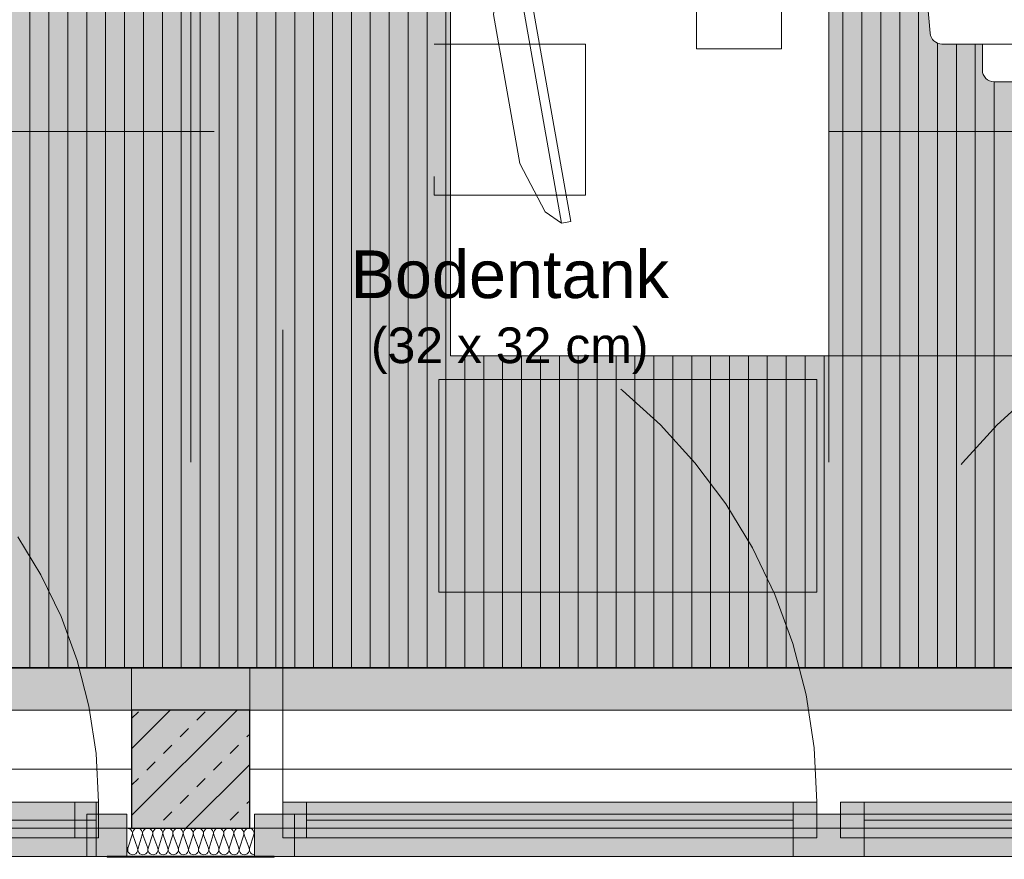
# Model space of a CAD drawing. Header units: metres. Extents: x -167 to 152, y -127 to 99.
# Tile 117 of 225: x -3.06 to -0.98, y -21.79 to -20.01. Entities that reach past the tile are written whole.
import ezdxf

# ---------------------------------------------------------------- set-up
doc = ezdxf.new("R2010")
doc.units = ezdxf.units.M
doc.header["$PDMODE"] = 1
doc.header["$PDSIZE"] = -2
for name, pattern in [('Achsen 01', [5.2915312, 3.175, -1.0580624, 0.3527044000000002, -0.7057644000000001]), ('gestrichelt - 01', [1.9999999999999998, 0.9999999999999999, -0.9999999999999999]), ('ISO-07 Punktiert', [0.8889999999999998, 0.127, -0.7619999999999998]), ('Raster 01', [1.9999999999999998, 0.9999999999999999, -0.9999999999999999]), ('VW-01 Strichlinie kurz', [1.9999999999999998, 0.9999999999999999, -0.9999999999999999])]:
    doc.linetypes.add(name, pattern=pattern)
doc.layers.get('0').update_dxf_attribs({"lineweight": 25})
for name, color, linetype, lineweight, true_color in [('013_Beton und Stahlbetonarbeiten-000 Brüstung', 7, 'Continuous', 9, 0xa6a6a6), ('013_Beton und Stahlbetonarbeiten-000 Sichtbeton-333 Außenstütze', 5, 'Continuous', 5, 0x0000ff), ('013_Beton und Stahlbetonarbeiten-000 Sichtbeton-334 Außenwandöf', 5, 'Continuous', 5, 0x0000ff), ('014_Fassadenarbeiten-330 mineralische Dämmung', 7, 'Continuous', 9, 0x666666), ('031_Metallbauarbeiten-350 Lamellendecke DS', 7, 'Continuous', 35, 0x666666), ('032_Metallarbeiten-Fenster', 7, 'Continuous', 13, 0x444444), ('ACTES-Einrichtung Aufsicht.', 7, 'Continuous', 9, 0xa6a6a6), ('AV1-Achsen', 1, 'Achsen 01', 18, 0xff0000), ('AV1-Bewegungsfläche', 7, 'gestrichelt - 01', 9, 0xd9d9d9), ('AV1-Einrichtung', 7, 'Continuous', 9, 0xa6a6a6), ('AV1-Raster', 7, 'Raster 01', 9, 0xa6a6a6)]:
    doc.layers.add(name, color=color, linetype=linetype, lineweight=lineweight, true_color=true_color)
for name, color, linetype, lineweight in [('013_Beton und Stahlbetonarbeiten-000 Unterzüge', 7, 'ISO-07 Punktiert', 13), ('013_Beton und Stahlbetonarbeiten-330 Außenstützen', 7, 'Continuous', 25), ('030_Sonnenschutzarbeiten-BLENDSCHUTZ', 7, 'Continuous', 5), ('039_Trockenbauarbeiten-alllg.', 7, 'Continuous', 9), ('053_Niederspannungsanlagen-Bodentanks', 7, 'gestrichelt - 01', 9), ('_1.35m (3D)', 7, 'Continuous', 9), ('_GRU (2D)', 7, 'Continuous', 9), ('_OG 1 (2D)', 7, 'Continuous', 9), ('_OG 1 - DS (2D)', 7, 'Continuous', 9), ('Bemaßung-Bemaßung', 7, 'Continuous', 9)]:
    doc.layers.add(name, color=color, linetype=linetype, lineweight=lineweight)
doc.layers.get('0').freeze()
doc.styles.add('Arial', font='arial.ttf')
doc.dimstyles.new('COE 50', dxfattribs={"dimtxt": 126.0904947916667, "dimasz": 0.0014138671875, "dimexe": 0.001, "dimexo": 0.009999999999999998, "dimgap": 0.001, "dimtad": 1, "dimdec": 3, "dimtxsty": 'Arial', "dimblk": 'VW_SLASH-4', "dimblk1": 'VW_SLASH-4', "dimblk2": 'VW_SLASH-4', "dimcen": 0, "dimadec": 3, "dimazin": 0, "dimtfac": 0.8, "dimtdec": 3, "dimtix": 1, "dimtmove": 0, "dimatfit": 0, "dimldrblk": 'VW_SLASH-3', "dimfxl": 0.002, "dimfxlon": 1, "dimfrac": 2, "dimtolj": 1, "dimarcsym": 0})

# ---------------------------------------------------------------- blocks, each defined once
blk = doc.blocks.new('Group-2')
at = {"layer": 'AV1-Raster'}
for p, q in [((-2.700000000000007, -22.95), (-2.700000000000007, 1.35)), ((-1.350000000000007, -22.95), (-1.350000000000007, 1.35)), ((1.349999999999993, -20.2499999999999), (-40.50000000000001, -20.2499999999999))]:
    blk.add_line(p, q, dxfattribs=at)
blk = doc.blocks.new('1.35m (3D)')
at = {"layer": 'AV1-Raster', "color": 7}
blk.add_blockref('Group-2', (0, 0), dxfattribs=at)
blk = doc.blocks.new('VW_SLASH-4')
at = {"color": 0, "linetype": 'ByBlock', "lineweight": -2, "transparency": 16777216}
blk.add_line((0, 0), (-1, 0), dxfattribs=at)
at = {"color": 0, "linetype": 'Continuous', "lineweight": 15, "transparency": 16777216, "flags": 128}
blk.add_lwpolyline([(0.5000919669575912, 0.5000919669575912), (-0.5000919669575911, -0.5000919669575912)], dxfattribs=at)
blk = doc.blocks.new('*D32')
at = {"layer": '030_Sonnenschutzarbeiten-BLENDSCHUTZ', "color": 0, "lineweight": -2}
for p, q in [((-3.975000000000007, -22.02500000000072), (-3.975000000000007, -22.17500000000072)), ((-2.825000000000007, -22.02500000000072), (-2.825000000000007, -22.17500000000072)), ((-2.895693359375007, -22.12500000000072), (-3.904306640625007, -22.12500000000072))]:
    blk.add_line(p, q, dxfattribs=at)
at = {"layer": 'Defpoints', "color": 0}
for p in [(-3.975000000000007, -21.38500000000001), (-2.825000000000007, -21.38500000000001), (-3.975000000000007, -22.12500000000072)]:
    blk.add_point(p, dxfattribs=at)
at = {"layer": '030_Sonnenschutzarbeiten-BLENDSCHUTZ', "color": 0, "lineweight": -2, "xscale": 0.070693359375, "yscale": 0.070693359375, "zscale": 0.070693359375, "rotation": 180}
blk.add_blockref('VW_SLASH-4', (-3.975000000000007, -22.12500000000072), dxfattribs=at)
at = {"layer": '030_Sonnenschutzarbeiten-BLENDSCHUTZ', "color": 0, "lineweight": -2, "xscale": 0.070693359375, "yscale": 0.070693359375, "zscale": 0.070693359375}
blk.add_blockref('VW_SLASH-4', (-2.825000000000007, -22.12500000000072), dxfattribs=at)
at = {"layer": '030_Sonnenschutzarbeiten-BLENDSCHUTZ', "color": 0, "lineweight": 13, "insert": (-3.400000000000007, -21.99922528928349), "char_height": 0.1260904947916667, "attachment_point": 5, "style": 'Arial'}
blk.add_mtext('\\A1;1,15', dxfattribs=at)
blk = doc.blocks.new('VW_SLASH-3')
at = {"color": 0, "linetype": 'ByBlock', "lineweight": -2, "transparency": 16777216}
blk.add_line((0, 0), (-1, 0), dxfattribs=at)
at = {"color": 0, "linetype": 'Continuous', "lineweight": 15, "transparency": 16777216, "flags": 128}
blk.add_lwpolyline([(0.5000534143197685, 0.5000534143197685), (-0.5000534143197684, -0.5000534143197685)], dxfattribs=at)
blk = doc.blocks.new('*D33')
at = {"layer": '030_Sonnenschutzarbeiten-BLENDSCHUTZ', "color": 0, "lineweight": -2}
for p, q in [((-2.575000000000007, -22.02500000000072), (-2.575000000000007, -22.17500000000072)), ((-0.125, -22.02500000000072), (-0.125, -22.17500000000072)), ((-0.195693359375, -22.12500000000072), (-2.504306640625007, -22.12500000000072))]:
    blk.add_line(p, q, dxfattribs=at)
at = {"layer": 'Defpoints', "color": 0}
for p in [(-2.575000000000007, -21.38500000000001), (-0.125, -21.38500000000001), (-2.575000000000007, -22.12500000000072)]:
    blk.add_point(p, dxfattribs=at)
at = {"layer": '030_Sonnenschutzarbeiten-BLENDSCHUTZ', "color": 0, "lineweight": -2, "xscale": 0.070693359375, "yscale": 0.070693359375, "zscale": 0.070693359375, "rotation": 180}
blk.add_blockref('VW_SLASH-4', (-2.575000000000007, -22.12500000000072), dxfattribs=at)
at = {"layer": '030_Sonnenschutzarbeiten-BLENDSCHUTZ', "color": 0, "lineweight": -2, "xscale": 0.070693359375, "yscale": 0.070693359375, "zscale": 0.070693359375}
blk.add_blockref('VW_SLASH-4', (-0.125, -22.12500000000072), dxfattribs=at)
at = {"layer": '030_Sonnenschutzarbeiten-BLENDSCHUTZ', "color": 0, "lineweight": 13, "insert": (-1.350000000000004, -21.99922528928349), "char_height": 0.1260904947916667, "attachment_point": 5, "style": 'Arial'}
blk.add_mtext('\\A1;2,45', dxfattribs=at)
blk = doc.blocks.new('*D52')
at = {"layer": '030_Sonnenschutzarbeiten-BLENDSCHUTZ', "color": 0, "lineweight": -2}
for p, q in [((-2.825000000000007, -22.02500000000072), (-2.825000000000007, -22.17500000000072)), ((-2.575000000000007, -22.02500000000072), (-2.575000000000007, -22.17500000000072)), ((-2.645693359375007, -22.12500000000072), (-2.754306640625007, -22.12500000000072))]:
    blk.add_line(p, q, dxfattribs=at)
at = {"layer": 'Defpoints', "color": 0}
for p in [(-2.825000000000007, -21.385), (-2.575000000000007, -21.385), (-2.825000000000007, -22.12500000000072)]:
    blk.add_point(p, dxfattribs=at)
at = {"layer": '030_Sonnenschutzarbeiten-BLENDSCHUTZ', "color": 0, "lineweight": -2, "xscale": 0.070693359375, "yscale": 0.070693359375, "zscale": 0.070693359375, "rotation": 180}
blk.add_blockref('VW_SLASH-4', (-2.825000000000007, -22.12500000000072), dxfattribs=at)
at = {"layer": '030_Sonnenschutzarbeiten-BLENDSCHUTZ', "color": 0, "lineweight": -2, "xscale": 0.070693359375, "yscale": 0.070693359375, "zscale": 0.070693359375}
blk.add_blockref('VW_SLASH-4', (-2.575000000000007, -22.12500000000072), dxfattribs=at)
at = {"layer": '030_Sonnenschutzarbeiten-BLENDSCHUTZ', "color": 0, "lineweight": 13, "insert": (-2.700000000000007, -22.02349727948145), "char_height": 0.1008723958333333, "attachment_point": 5, "style": 'Arial'}
blk.add_mtext('\\A1;25', dxfattribs=at)
blk = doc.blocks.new('Group-143')
at = {"color": 255, "transparency": 33554559}
blk.add_wipeout([(-0.7146469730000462, -19.824999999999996), (-0.7151993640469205, -19.796386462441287), (-0.7168565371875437, -19.76880536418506), (-0.7196184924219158, -19.742256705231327), (-0.7234852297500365, -19.716740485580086), (-0.7284567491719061, -19.69225670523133), (-0.7345330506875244, -19.66880536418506), (-0.7417141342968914, -19.646386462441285), (-0.7500000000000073, -19.625)], dxfattribs=at).dxf.layer = 'ACTES-Einrichtung Aufsicht.'
at = {"layer": 'ACTES-Einrichtung Aufsicht.'}
blk.add_open_spline([(-0.7146469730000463, -19.825), (-0.7146469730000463, -19.70848097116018), (-0.7500000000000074, -19.625)], degree=2, dxfattribs=at)
at = {"color": 255, "transparency": 33554559}
blk.add_wipeout([(-0.7146469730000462, -19.825000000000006), (-0.7151993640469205, -19.85361353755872), (-0.7168565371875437, -19.881194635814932), (-0.7196184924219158, -19.907743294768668), (-0.7234852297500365, -19.933259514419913), (-0.7284567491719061, -19.95774329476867), (-0.7345330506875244, -19.981194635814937), (-0.7417141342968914, -20.003613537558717), (-0.7500000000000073, -20.025000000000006)], dxfattribs=at).dxf.layer = 'ACTES-Einrichtung Aufsicht.'
at = {"layer": 'ACTES-Einrichtung Aufsicht.'}
blk.add_open_spline([(-0.7146469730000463, -19.825), (-0.7146469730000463, -19.94151902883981), (-0.7500000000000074, -20.025)], degree=2, dxfattribs=at)
at = {"color": 255, "transparency": 33554559}
blk.add_wipeout([(-0.7176179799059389, -20.065), (-1.1104688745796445, -20.065), (-1.1150783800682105, -20.06457137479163), (-1.1195298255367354, -20.063300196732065), (-1.1236705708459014, -20.061230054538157), (-1.1273586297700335, -20.05843193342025), (-1.130467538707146, -20.055001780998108), (-1.1328906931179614, -20.051057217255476), (-1.134545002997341, -20.04673350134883), (-1.1353737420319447, -20.042178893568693), (-1.150000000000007, -19.874999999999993), (-1.150000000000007, -19.775000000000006), (-1.1353737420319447, -19.6078211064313), (-1.13454500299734, -19.603266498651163), (-1.13289069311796, -19.598942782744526), (-1.130467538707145, -19.59499821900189), (-1.1273586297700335, -19.59156806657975), (-1.123670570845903, -19.588769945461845), (-1.1195298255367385, -19.58669980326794), (-1.1150783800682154, -19.585428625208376), (-1.1104688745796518, -19.584999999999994), (-0.7176179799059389, -19.584999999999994), (-0.7137962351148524, -19.585293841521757), (-0.7100643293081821, -19.586168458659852), (-0.7065099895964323, -19.587603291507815), (-0.7032167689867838, -19.58956461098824), (-0.7002620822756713, -19.592006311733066), (-0.6977153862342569, -19.59487099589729), (-0.6956365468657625, -19.598091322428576), (-0.6940744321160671, -19.601591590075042), (-0.6514564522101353, -19.720921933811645), (-0.6511176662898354, -19.721938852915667), (-0.6508227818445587, -19.72296935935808), (-0.6505723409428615, -19.724011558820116), (-0.650366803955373, -19.725063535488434), (-0.6502065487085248, -19.72612335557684), (-0.6500918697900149, -19.727189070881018), (-0.6500229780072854, -19.72825872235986), (-0.650000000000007, -19.729330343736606), (-0.650000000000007, -19.920669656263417), (-0.6500229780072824, -19.921741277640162), (-0.6500918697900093, -19.922810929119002), (-0.6502065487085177, -19.92387664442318), (-0.6503668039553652, -19.924936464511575), (-0.6505723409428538, -19.925988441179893), (-0.650822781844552, -19.92703064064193), (-0.6511176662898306, -19.928061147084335), (-0.6514564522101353, -19.929078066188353), (-0.6940744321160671, -20.048408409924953), (-0.6956365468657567, -20.051908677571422), (-0.6977153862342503, -20.05512900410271), (-0.7002620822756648, -20.057993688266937), (-0.7032167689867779, -20.06043538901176), (-0.7065099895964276, -20.062396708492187), (-0.710064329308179, -20.063831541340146), (-0.7137962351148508, -20.064706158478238)], dxfattribs=at).dxf.layer = 'ACTES-Einrichtung Aufsicht.'
at = {"layer": 'ACTES-Einrichtung Aufsicht.', "flags": 128}
blk.add_lwpolyline([(-0.7176179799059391, -20.065), (-1.110468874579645, -20.065, -0.3888787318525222), (-1.135373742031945, -20.04217889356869), (-1.150000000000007, -19.87499999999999), (-1.150000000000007, -19.77500000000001), (-1.135373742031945, -19.6078211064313, -0.3888787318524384), (-1.110468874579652, -19.58499999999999), (-0.7176179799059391, -19.58499999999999, -0.3169602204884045), (-0.6940744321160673, -19.60159159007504), (-0.6514564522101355, -19.72092193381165, -0.08596682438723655), (-0.6500000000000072, -19.72933034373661), (-0.6500000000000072, -19.92066965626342, -0.08596682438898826), (-0.6514564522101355, -19.92907806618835), (-0.6940744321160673, -20.04840840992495, -0.316960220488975), (-0.7176179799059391, -20.065)], format="xyb", close=True, dxfattribs=at)
at = {"color": 255, "transparency": 33554559}
for points in [[(-0.800000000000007, -19.58499999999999), (-1.0250000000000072, -19.58499999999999), (-1.0250000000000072, -19.52999999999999), (-1.0245196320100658, -19.525122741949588), (-1.023096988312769, -19.520432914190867), (-1.0207867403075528, -19.516110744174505), (-1.0176776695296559, -19.512322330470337), (-1.0138892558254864, -19.509213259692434), (-1.0095670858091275, -19.506903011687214), (-1.004877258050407, -19.50548036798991), (-1.0000000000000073, -19.50499999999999), (-0.8250000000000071, -19.50499999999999), (-0.8201227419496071, -19.50548036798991), (-0.8154329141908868, -19.506903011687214), (-0.8111107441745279, -19.509213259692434), (-0.8073223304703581, -19.512322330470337), (-0.8042132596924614, -19.516110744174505), (-0.8019030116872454, -19.520432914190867), (-0.8004803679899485, -19.525122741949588), (-0.800000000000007, -19.52999999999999)], [(-1.0250000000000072, -20.065000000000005), (-0.800000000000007, -20.065000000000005), (-0.800000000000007, -20.12000000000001), (-0.8001203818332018, -20.12245042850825), (-0.8004803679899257, -20.124877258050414), (-0.8010764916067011, -20.127257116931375), (-0.8019030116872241, -20.12956708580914), (-0.8029519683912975, -20.13178491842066), (-0.8042132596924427, -20.1338892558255), (-0.8056747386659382, -20.135859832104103), (-0.8091401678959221, -20.139325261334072), (-0.8111107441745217, -20.14078674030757), (-0.8132150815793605, -20.142048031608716), (-0.815432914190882, -20.14309698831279), (-0.8177428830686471, -20.143923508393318), (-0.8201227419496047, -20.14451963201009), (-0.8225495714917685, -20.144879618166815), (-0.8250000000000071, -20.14500000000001), (-1.0000000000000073, -20.14500000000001), (-1.004877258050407, -20.144519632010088), (-1.0095670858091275, -20.143096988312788), (-1.0138892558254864, -20.140786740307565), (-1.0176776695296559, -20.137677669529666), (-1.0207867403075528, -20.133889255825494), (-1.023096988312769, -20.129567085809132), (-1.0245196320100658, -20.12487725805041), (-1.0250000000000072, -20.12000000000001)]]:
    blk.add_wipeout(points, dxfattribs=at).dxf.layer = 'ACTES-Einrichtung Aufsicht.'
at = {"layer": 'ACTES-Einrichtung Aufsicht.', "flags": 128}
for points in [[(-0.8000000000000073, -19.58499999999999), (-1.025000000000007, -19.58499999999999), (-1.025000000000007, -19.52999999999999, -0.4142135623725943), (-1.000000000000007, -19.50499999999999), (-0.8250000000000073, -19.50499999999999, -0.4142135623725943), (-0.8000000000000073, -19.52999999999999)], [(-1.025000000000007, -20.065), (-0.8000000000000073, -20.065), (-0.8000000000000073, -20.12000000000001, -0.4142135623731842), (-0.8250000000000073, -20.14500000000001), (-1.000000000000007, -20.14500000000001, -0.4142135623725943), (-1.025000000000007, -20.12000000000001)]]:
    blk.add_lwpolyline(points, format="xyb", close=True, dxfattribs=at)
blk = doc.blocks.new("Bildschrim 27''")
at = {"color": 255, "transparency": 33554559}
blk.add_wipeout([(-0.08500000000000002, 0.18999999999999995), (-0.065, 0.18999999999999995), (-0.065, -0.41), (-0.08500000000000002, -0.41)], dxfattribs=at).dxf.layer = 'ACTES-Einrichtung Aufsicht.'
at = {"layer": 'ACTES-Einrichtung Aufsicht.', "flags": 128}
blk.add_lwpolyline([(-0.085, 0.19), (-0.065, 0.19), (-0.065, -0.41), (-0.085, -0.41)], close=True, dxfattribs=at)
at = {"color": 255, "transparency": 33554559}
blk.add_wipeout([(-9.159339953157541e-16, 0.050000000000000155), (-9.159339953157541e-16, -0.2699999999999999), (-0.03500000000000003, -0.38), (-0.065, -0.4099999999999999), (-0.065, 0.19000000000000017), (-0.03500000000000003, 0.16000000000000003)], dxfattribs=at).dxf.layer = 'ACTES-Einrichtung Aufsicht.'
at = {"layer": 'ACTES-Einrichtung Aufsicht.', "flags": 128}
blk.add_lwpolyline([(-9.094947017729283e-16, 0.05), (-9.094947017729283e-16, -0.2700000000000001), (-0.03499999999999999, -0.3800000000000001), (-0.065, -0.41), (-0.06500000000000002, 0.19), (-0.03499999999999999, 0.16)], close=True, dxfattribs=at)
blk = doc.blocks.new('Group-144')
at = {"layer": 'AV1-Bewegungsfläche', "flags": 128}
blk.add_lwpolyline([(-0.3500000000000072, -20.725), (-0.3500000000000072, -18.925), (-1.350000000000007, -18.925), (-1.350000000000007, -20.725)], close=True, dxfattribs=at)
at = {"layer": 'ACTES-Einrichtung Aufsicht.'}
blk.add_blockref('Group-143', (0, 0), dxfattribs=at)
at = {"color": 255, "transparency": 33554559}
blk.add_wipeout([(-1.350000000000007, -20.725), (-2.1500000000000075, -20.725), (-2.1500000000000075, -18.925), (-1.350000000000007, -18.925)], dxfattribs=at).dxf.layer = 'AV1-Einrichtung'
at = {"layer": 'AV1-Einrichtung', "flags": 128}
blk.add_lwpolyline([(-1.350000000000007, -20.725), (-2.150000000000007, -20.725), (-2.150000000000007, -18.925), (-1.350000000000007, -18.925)], close=True, dxfattribs=at)
at = {"layer": 'AV1-Einrichtung', "color": 7, "xscale": -1}
for p, rotation in [((-2.012512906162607, -19.38146872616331), 350.0000000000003), ((-2.050715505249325, -20.05187356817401), 9.999999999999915)]:
    blk.add_blockref("Bildschrim 27''", p, dxfattribs=dict(at, rotation=rotation))
at = {"color": 255, "transparency": 33554559}
blk.add_wipeout([(-1.450000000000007, -20.075), (-1.630000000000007, -20.075), (-1.630000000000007, -19.575), (-1.450000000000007, -19.575)], dxfattribs=at).dxf.layer = 'ACTES-Einrichtung Aufsicht.'
at = {"layer": 'ACTES-Einrichtung Aufsicht.', "flags": 128}
blk.add_lwpolyline([(-1.450000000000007, -20.075), (-1.630000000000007, -20.075), (-1.630000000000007, -19.575), (-1.450000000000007, -19.575)], close=True, dxfattribs=at)
blk = doc.blocks.new('*D639')
at = {"layer": 'Bemaßung-Bemaßung', "color": 0, "lineweight": -2}
for p, q in [((-5.275000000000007, -23.67499999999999), (-5.275000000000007, -23.82499999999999)), ((-2.825000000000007, -23.67499999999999), (-2.825000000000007, -23.82499999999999)), ((-2.895693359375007, -23.77499999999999), (-5.204306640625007, -23.77499999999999))]:
    blk.add_line(p, q, dxfattribs=at)
at = {"layer": 'Defpoints', "color": 0}
for p in [(-5.275000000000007, -21.47499999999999), (-2.825000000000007, -21.47499999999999), (-5.275000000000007, -23.77499999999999)]:
    blk.add_point(p, dxfattribs=at)
at = {"layer": 'Bemaßung-Bemaßung', "color": 0, "lineweight": -2, "xscale": 0.070693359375, "yscale": 0.070693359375, "zscale": 0.070693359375, "rotation": 180}
blk.add_blockref('VW_SLASH-4', (-5.275000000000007, -23.77499999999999), dxfattribs=at)
at = {"layer": 'Bemaßung-Bemaßung', "color": 0, "lineweight": -2, "xscale": 0.070693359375, "yscale": 0.070693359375, "zscale": 0.070693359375}
blk.add_blockref('VW_SLASH-4', (-2.825000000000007, -23.77499999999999), dxfattribs=at)
at = {"layer": 'Bemaßung-Bemaßung', "color": 0, "insert": (-4.050000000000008, -23.64922528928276), "char_height": 0.1260904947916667, "attachment_point": 5, "style": 'Arial'}
blk.add_mtext('\\A1;2,45', dxfattribs=at)
blk = doc.blocks.new('*D640')
at = {"layer": 'Bemaßung-Bemaßung', "color": 0, "lineweight": -2}
for p, q in [((-2.825000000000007, -23.67499999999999), (-2.825000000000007, -23.82499999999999)), ((-2.575000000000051, -23.67499999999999), (-2.575000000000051, -23.82499999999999)), ((-2.895693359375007, -23.77499999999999), (-2.966386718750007, -23.77499999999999)), ((-2.575000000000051, -23.77499999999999), (-2.825000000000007, -23.77499999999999)), ((-2.504306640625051, -23.77499999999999), (-2.433613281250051, -23.77499999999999))]:
    blk.add_line(p, q, dxfattribs=at)
at = {"layer": 'Defpoints', "color": 0}
for p in [(-2.825000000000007, -21.47499999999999), (-2.575000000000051, -21.47499999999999), (-2.825000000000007, -23.77499999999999)]:
    blk.add_point(p, dxfattribs=at)
at = {"layer": 'Bemaßung-Bemaßung', "color": 0, "lineweight": -2, "xscale": 0.070693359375, "yscale": 0.070693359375, "zscale": 0.070693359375}
blk.add_blockref('VW_SLASH-4', (-2.825000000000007, -23.77499999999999), dxfattribs=at)
at = {"layer": 'Bemaßung-Bemaßung', "color": 0, "lineweight": -2, "xscale": 0.070693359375, "yscale": 0.070693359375, "zscale": 0.070693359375, "rotation": 180}
blk.add_blockref('VW_SLASH-4', (-2.575000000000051, -23.77499999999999), dxfattribs=at)
at = {"layer": 'Bemaßung-Bemaßung', "color": 0, "insert": (-2.700000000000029, -23.6606215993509), "char_height": 0.1260904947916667, "attachment_point": 5, "style": 'Arial'}
blk.add_mtext('\\A1;25', dxfattribs=at)
blk = doc.blocks.new('*D641')
at = {"layer": 'Bemaßung-Bemaßung', "color": 0, "lineweight": -2}
for p, q in [((-2.575000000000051, -23.67499999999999), (-2.575000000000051, -23.82499999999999)), ((-0.1250000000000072, -23.67499999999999), (-0.1250000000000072, -23.82499999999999)), ((-0.1956933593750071, -23.77499999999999), (-2.504306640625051, -23.77499999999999))]:
    blk.add_line(p, q, dxfattribs=at)
at = {"layer": 'Defpoints', "color": 0}
for p in [(-2.575000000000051, -21.47499999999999), (-0.1250000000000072, -21.72499999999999), (-2.575000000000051, -23.77499999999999)]:
    blk.add_point(p, dxfattribs=at)
at = {"layer": 'Bemaßung-Bemaßung', "color": 0, "lineweight": -2, "xscale": 0.070693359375, "yscale": 0.070693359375, "zscale": 0.070693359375, "rotation": 180}
blk.add_blockref('VW_SLASH-4', (-2.575000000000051, -23.77499999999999), dxfattribs=at)
at = {"layer": 'Bemaßung-Bemaßung', "color": 0, "lineweight": -2, "xscale": 0.070693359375, "yscale": 0.070693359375, "zscale": 0.070693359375}
blk.add_blockref('VW_SLASH-4', (-0.1250000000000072, -23.77499999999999), dxfattribs=at)
at = {"layer": 'Bemaßung-Bemaßung', "color": 0, "insert": (-1.350000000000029, -23.64922528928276), "char_height": 0.1260904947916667, "attachment_point": 5, "style": 'Arial'}
blk.add_mtext('\\A1;2,45', dxfattribs=at)
blk = doc.blocks.new('Bodentank Elektro 01')
at = {"layer": '053_Niederspannungsanlagen-Bodentanks', "flags": 128}
blk.add_lwpolyline([(-0.16, 0.16), (0.16, 0.16), (0.16, -0.16), (-0.16, -0.16)], close=True, dxfattribs=at)
at = {"layer": '053_Niederspannungsanlagen-Bodentanks', "insert": (0, -0.2768331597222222), "char_height": 0.1008723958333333, "attachment_point": 2, "line_spacing_factor": 0.969122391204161, "style": 'Arial'}
blk.add_mtext('Bodentank\\P{\\H0.75x;(32 x 32 cm)}', dxfattribs=at)
blk = doc.blocks.new('COE - Fenster 01')
at = {"layer": '032_Metallarbeiten-Fenster', "linetype": 'Continuous', "lineweight": 0}
for points in [[(-0.03, 2.43), (0.06, 2.43), (0.06, 0.1699999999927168), (-0.03, 0.1699999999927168)], [(0.02, 2.405), (0.02, 1.375000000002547), (-0.055, 1.375000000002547), (-0.055, 2.405)], [(0.02, 1.375000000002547), (0.02, 1.325000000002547), (-0.055, 1.325000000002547), (-0.055, 1.375000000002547)], [(0.06, 1.375000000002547), (0.06, 1.225000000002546), (-0.03, 1.225000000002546), (-0.03, 1.375000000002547)], [(0.02000000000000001, 1.225000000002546), (0.02000000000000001, 1.275000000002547), (-0.05499999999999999, 1.275000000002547), (-0.05499999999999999, 1.225000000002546)], [(0.02000000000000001, 0.1949999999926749), (0.02000000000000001, 1.225000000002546), (-0.05499999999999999, 1.225000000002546), (-0.05499999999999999, 0.1949999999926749)], [(0.02000000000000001, 0.1449999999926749), (0.02000000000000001, 0.1949999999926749), (-0.05499999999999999, 0.1949999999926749), (-0.05499999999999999, 0.1449999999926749)], [(0.06, 0.1699999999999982), (-0.02999999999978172, 0.1699999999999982), (-0.03000000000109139, 0.08499999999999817), (0.06, 0.08499999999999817)]]:
    blk.add_hatch(color=7, dxfattribs=at).paths.add_polyline_path(points)
at = {"layer": '032_Metallarbeiten-Fenster', "color": 7, "lineweight": 18}
for p, q in [((-0.0175, 2.405), (-0.0175, 1.375000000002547)), ((-0.01749999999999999, 0.1949999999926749), (-0.01749999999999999, 1.225000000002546))]:
    blk.add_line(p, q, dxfattribs=at)
at = {"layer": '032_Metallarbeiten-Fenster', "color": 7, "linetype": 'gestrichelt - 01', "lineweight": 18, "transparency": 33554687}
blk.add_line((-0.05499999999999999, 0.1449999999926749), (-1.185000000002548, 0.1449999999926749), dxfattribs=at)
at = {"layer": '032_Metallarbeiten-Fenster', "color": 7, "lineweight": 18, "flags": 128}
for points in [[(-0.03, 2.43), (0.06, 2.43), (0.06, 0.1699999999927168), (-0.03, 0.1699999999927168)], [(0.02, 2.405), (0.02, 1.375000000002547), (-0.055, 1.375000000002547), (-0.055, 2.405)], [(0.02, 1.375000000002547), (0.02, 1.325000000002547), (-0.055, 1.325000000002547), (-0.055, 1.375000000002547)], [(0.06, 1.375000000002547), (0.06, 1.225000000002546), (-0.03, 1.225000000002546), (-0.03, 1.375000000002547)], [(0.02000000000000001, 1.225000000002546), (0.02000000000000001, 1.275000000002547), (-0.05499999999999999, 1.275000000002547), (-0.05499999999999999, 1.225000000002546)], [(0.02000000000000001, 0.1949999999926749), (0.02000000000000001, 1.225000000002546), (-0.05499999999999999, 1.225000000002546), (-0.05499999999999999, 0.1949999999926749)], [(0.02000000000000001, 0.1449999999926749), (0.02000000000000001, 0.1949999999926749), (-0.05499999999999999, 0.1949999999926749), (-0.05499999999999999, 0.1449999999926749)], [(0.06, 0.1699999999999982), (-0.02999999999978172, 0.1699999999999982), (-0.03000000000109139, 0.08499999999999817), (0.06, 0.08499999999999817)]]:
    blk.add_lwpolyline(points, close=True, dxfattribs=at)
at = {"layer": '032_Metallarbeiten-Fenster', "color": 7, "linetype": 'gestrichelt - 01', "lineweight": 18, "transparency": 33554687}
for centre, start, end in [((-0.05499999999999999, 2.455000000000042), 180.00036, 270), ((-0.05499999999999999, 0.1449999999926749), 90, 179.99964)]:
    blk.add_arc(centre, 1.130000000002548, start, end, dxfattribs=at)
blk = doc.blocks.new('Group-386')
at = {"layer": '032_Metallarbeiten-Fenster', "linetype": 'Continuous', "lineweight": 0}
for points in [[(-2.900000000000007, -21.67000000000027), (-2.900000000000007, -21.78499999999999), (-5.200000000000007, -21.78499999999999), (-5.200000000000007, -21.67000000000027)], [(-2.945000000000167, -21.67000000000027), (-3.855000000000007, -21.67000000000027), (-3.855000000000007, -21.74500000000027), (-2.945000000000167, -21.74500000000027)], [(-2.895000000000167, -21.74500000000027), (-2.945000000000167, -21.74500000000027), (-2.945000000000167, -21.67000000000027), (-2.895000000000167, -21.67000000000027)], [(-2.835000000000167, -21.78499999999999), (-2.920000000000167, -21.78499999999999), (-2.920000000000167, -21.69499999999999), (-2.835000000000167, -21.69499999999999)]]:
    blk.add_hatch(color=7, dxfattribs=at).paths.add_polyline_path(points)
at = {"layer": '032_Metallarbeiten-Fenster', "color": 7, "lineweight": 18}
for p, q in [((-2.900000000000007, -21.70750000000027), (-3.974999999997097, -21.70750000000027)), ((-3.855000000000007, -21.70750000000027), (-2.945000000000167, -21.70750000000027))]:
    blk.add_line(p, q, dxfattribs=at)
at = {"layer": '032_Metallarbeiten-Fenster', "color": 7, "linetype": 'gestrichelt - 01', "lineweight": 18, "transparency": 33554687, "flags": 128}
blk.add_lwpolyline([(-3.905000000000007, -21.670000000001), (-3.905000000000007, -20.660000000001, -0.4142135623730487), (-2.895000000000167, -21.670000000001)], format="xyb", dxfattribs=at)
at = {"layer": '032_Metallarbeiten-Fenster', "color": 7, "lineweight": 18, "flags": 128}
for points in [[(-2.900000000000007, -21.67000000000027), (-2.900000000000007, -21.78499999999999), (-5.200000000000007, -21.78499999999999), (-5.200000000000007, -21.67000000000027)], [(-2.945000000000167, -21.67000000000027), (-3.855000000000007, -21.67000000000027), (-3.855000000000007, -21.74500000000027), (-2.945000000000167, -21.74500000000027)], [(-2.895000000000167, -21.74500000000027), (-2.945000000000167, -21.74500000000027), (-2.945000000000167, -21.67000000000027), (-2.895000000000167, -21.67000000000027)], [(-2.835000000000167, -21.78499999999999), (-2.920000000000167, -21.78499999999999), (-2.920000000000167, -21.69499999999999), (-2.835000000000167, -21.69499999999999)]]:
    blk.add_lwpolyline(points, close=True, dxfattribs=at)
blk = doc.blocks.new('Group-491')
at = {"layer": '014_Fassadenarbeiten-330 mineralische Dämmung', "transparency": 33554687, "flags": 128}
for points in [[(15.32387404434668, -23.2839984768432, 0.5130884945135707), (15.33422303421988, -23.26999951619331), (15.32522429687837, -23.24199951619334, -1.372995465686), (15.34562379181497, -23.24199951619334), (15.33527303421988, -23.26999951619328, 1.372583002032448), (15.35567252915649, -23.26999951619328), (15.34667379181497, -23.24199951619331, -1.372995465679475), (15.36707328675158, -23.24199951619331), (15.35672252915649, -23.26999951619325, 1.372583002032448), (15.37712202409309, -23.26999951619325)], [(15.33527303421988, -23.26999951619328, 1.372583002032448), (15.35567252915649, -23.26999951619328), (15.34667379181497, -23.24199951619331, -1.372995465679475), (15.36707328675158, -23.24199951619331), (15.35672252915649, -23.26999951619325, 1.372583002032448), (15.37712202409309, -23.26999951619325), (15.36812328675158, -23.24199951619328, -1.372995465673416), (15.38852278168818, -23.24199951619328), (15.37817202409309, -23.26999951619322, 1.372583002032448), (15.3985715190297, -23.26999951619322), (15.38957278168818, -23.24199951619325, -1.372995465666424), (15.40997227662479, -23.24199951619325), (15.3996215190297, -23.26999951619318, 1.372583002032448), (15.42002101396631, -23.26999951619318), (15.41102227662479, -23.24199951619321, -1.372995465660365), (15.4314217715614, -23.24199951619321), (15.4210710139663, -23.26999951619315, 1.372583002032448), (15.44147050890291, -23.26999951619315), (15.4324717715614, -23.24199951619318, -1.372995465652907), (15.452871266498, -23.24199951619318), (15.44252050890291, -23.26999951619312, 1.372583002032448), (15.46292000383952, -23.26999951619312), (15.453921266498, -23.24199951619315, -1.372995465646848), (15.47432076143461, -23.24199951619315), (15.46397000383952, -23.26999951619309, 1.372583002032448), (15.48436949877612, -23.26999951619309), (15.47537076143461, -23.24199951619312, -1.372995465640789), (15.49577025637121, -23.24199951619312), (15.48541949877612, -23.26999951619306, 1.372583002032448), (15.50581899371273, -23.26999951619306), (15.49682025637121, -23.24199951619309, -1.372995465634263), (15.51721975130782, -23.24199951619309), (15.50686899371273, -23.26999951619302, 1.372583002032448), (15.52726848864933, -23.26999951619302), (15.51826975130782, -23.24199951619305, -1.372995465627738), (15.53866924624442, -23.24199951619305), (15.52831848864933, -23.26999951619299, 1.372583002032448), (15.54871798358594, -23.26999951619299), (15.53971924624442, -23.24199951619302, -1.372995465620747), (15.56011874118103, -23.24199951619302), (15.54976798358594, -23.26999951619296, 1.372583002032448), (15.57016747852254, -23.26999951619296), (15.56116874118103, -23.24199951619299, -1.372995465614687), (15.58156823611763, -23.24199951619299)], [(15.52831848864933, -23.269999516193, 0.3244352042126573), (15.53222740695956, -23.28195854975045, 0.3244352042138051), (15.54480906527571, -23.28195854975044, 0.3244352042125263), (15.54871798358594, -23.26999951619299), (15.53971924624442, -23.24199951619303, -0.3244878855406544), (15.54362675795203, -23.23003706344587, -0.3244878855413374), (15.55621122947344, -23.23003706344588, -0.324487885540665), (15.56011874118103, -23.24199951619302), (15.54976798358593, -23.26999951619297, 0.3244352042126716), (15.55367690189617, -23.28195854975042, 0.3244352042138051), (15.56625856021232, -23.28195854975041, 0.3244352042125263), (15.57016747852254, -23.26999951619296), (15.56116874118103, -23.24199951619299, -0.324487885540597), (15.56507625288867, -23.23003706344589, -0.3244878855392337), (15.57766072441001, -23.2300370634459, -0.324487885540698), (15.58156823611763, -23.24199951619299), (15.57121747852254, -23.26999951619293, 0.3244352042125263), (15.57512639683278, -23.28195854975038, 0.3244352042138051), (15.58770805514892, -23.28195854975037, 0.3244352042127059), (15.59161697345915, -23.26999951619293), (15.58261823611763, -23.24199951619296, -0.5402532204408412), (15.59387404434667, -23.22804747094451)], [(15.59387404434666, -23.27911102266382, -0.2253211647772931), (15.59266697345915, -23.2699995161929), (15.59387404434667, -23.2667342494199)]]:
    blk.add_lwpolyline(points, format="xyb", dxfattribs=at)
blk = doc.blocks.new('Group-495')
at = {"layer": '014_Fassadenarbeiten-330 mineralische Dämmung', "transparency": 33554687}
blk.add_blockref('Group-491', (0, 0), dxfattribs=at)
blk = doc.blocks.new('Parametric Object-68')
at = {"layer": '014_Fassadenarbeiten-330 mineralische Dämmung', "color": 7, "transparency": 33554687}
blk.add_blockref('Group-495', (0, 0), dxfattribs=at)
at = {"layer": '014_Fassadenarbeiten-330 mineralische Dämmung', "color": 0, "flags": 1}
for tag in ['instanceID', 'prm0_value', 'prm1_value', 'prm2_value', 'prm3_value', 'prm4_value', 'prm5_value', 'prm6_value', 'prm0_name', 'prm0_type', 'prm2_name', 'prm2_type', 'prm3_name', 'prm3_type', 'prm6_name', 'prm6_type', 'prm1_name', 'prm1_type', 'prm4_name', 'prm4_type', 'prm5_name', 'prm5_type', 'IFC_UUID']:
    blk.add_attdef(tag, (-2.835124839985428, -21.78352116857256), '', height=0.00018, dxfattribs=at)
blk = doc.blocks.new('Group-754')
at = {"layer": 'AV1-Achsen'}
blk.add_line((-43.35000000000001, -21.6), (4.199999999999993, -21.6), dxfattribs=at)
blk = doc.blocks.new('GRU (2D)')
at = {"layer": 'AV1-Achsen', "color": 7}
blk.add_blockref('Group-754', (0, 0), dxfattribs=at)
blk = doc.blocks.new('OG 1 - DS (2D)')
at = {"layer": '030_Sonnenschutzarbeiten-BLENDSCHUTZ', "linetype": 'Continuous', "lineweight": 0, "transparency": 33554610}
for color, points in [(161, [(-2.825000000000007, -21.475), (-2.825000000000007, -21.38500000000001), (-3.975000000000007, -21.38500000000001), (-3.975000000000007, -21.475)]), (30, [(-2.825000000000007, -21.385), (-2.575000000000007, -21.385), (-2.575000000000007, -21.47499999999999), (-2.825000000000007, -21.47499999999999)]), (161, [(-0.125, -21.38500000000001), (-2.575000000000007, -21.38500000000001), (-2.575000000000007, -21.475), (-0.125, -21.475)])]:
    blk.add_hatch(color=color, dxfattribs=at).paths.add_polyline_path(points)
at = {"layer": '031_Metallbauarbeiten-350 Lamellendecke DS', "linetype": 'Continuous', "lineweight": 0, "transparency": 33554508}
blk.add_hatch(color=254, dxfattribs=at).paths.add_polyline_path([(-3.975000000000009, -16.22500000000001), (-0.1250000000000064, -16.22500000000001), (-0.1250000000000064, -21.385), (-3.975000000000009, -21.385)])
at = {"layer": '031_Metallbauarbeiten-350 Lamellendecke DS', "linetype": 'Continuous', "lineweight": 9, "transparency": 33554508}
h = blk.add_hatch(dxfattribs=at)
h.set_pattern_fill('Lamellendecke', color=252, style=0, pattern_type=2)
h.set_pattern_definition([(90, (0, 0), (0.04000000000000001, 0), [])])
h.paths.add_polyline_path([(-3.975000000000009, -16.22500000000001), (-0.1250000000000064, -16.22500000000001), (-0.1250000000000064, -21.385), (-3.975000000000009, -21.385)])
at = {"layer": '030_Sonnenschutzarbeiten-BLENDSCHUTZ', "color": 251, "lineweight": 13, "flags": 128}
for points in [[(-2.825000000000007, -21.475), (-2.825000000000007, -21.38500000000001), (-3.975000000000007, -21.38500000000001), (-3.975000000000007, -21.475)], [(-2.825000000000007, -21.385), (-2.575000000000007, -21.385), (-2.575000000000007, -21.47499999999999), (-2.825000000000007, -21.47499999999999)], [(-0.125, -21.38500000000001), (-2.575000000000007, -21.38500000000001), (-2.575000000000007, -21.475), (-0.125, -21.475)]]:
    blk.add_lwpolyline(points, close=True, dxfattribs=at)
at = {"layer": '031_Metallbauarbeiten-350 Lamellendecke DS', "flags": 128}
blk.add_lwpolyline([(-3.975000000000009, -16.22500000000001), (-0.1250000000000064, -16.22500000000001), (-0.1250000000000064, -21.385), (-3.975000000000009, -21.385)], close=True, dxfattribs=at)
at = {"layer": '030_Sonnenschutzarbeiten-BLENDSCHUTZ', "color": 7, "lineweight": 13}
for p1, p2, text, picture, middle in [((-2.825000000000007, -21.38500000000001), (-3.975000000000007, -21.38500000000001), '1,15', '*D32', (-3.400000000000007, -21.99922528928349)), ((-0.125, -21.38500000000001), (-2.575000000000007, -21.38500000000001), '2,45', '*D33', (-1.350000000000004, -21.99922528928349))]:
    dim = blk.add_aligned_dim(p1=p1, p2=p2, distance=0.7400000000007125, text=text, dimstyle='COE 50', override={"dimtxt": 0.1260904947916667, "dimasz": 0.070693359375, "dimexe": 0.05, "dimgap": 0.05, "dimpost": '<>', "dimtxsty": 'Arial', "dimtmove": 2, "dimfxl": 0.1}, dxfattribs=at)
    dim.commit()
    dim.dimension.update_dxf_attribs({"geometry": picture, "text_midpoint": middle})
at = {"layer": '030_Sonnenschutzarbeiten-BLENDSCHUTZ', "color": 251, "lineweight": 13}
dim = blk.add_linear_dim(base=(-2.825000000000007, -22.12500000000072), p1=(-2.575000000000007, -21.385), p2=(-2.825000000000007, -21.385), text='25', dimstyle='COE 50', override={"dimtxt": 0.1008723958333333, "dimasz": 0.070693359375, "dimexe": 0.05, "dimgap": 0.05, "dimpost": '<>', "dimtxsty": 'Arial', "dimtmove": 2, "dimfxl": 0.1}, dxfattribs=at)
dim.commit()
dim.dimension.update_dxf_attribs({"geometry": '*D52', "text_midpoint": (-2.700000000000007, -22.02349727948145)})
blk = doc.blocks.new('OG 1 (2D)')
at = {"layer": '032_Metallarbeiten-Fenster', "linetype": 'Continuous', "lineweight": 0, "transparency": 33554687}
blk.add_hatch(color=181, dxfattribs=at).paths.add_polyline_path([(-2.876880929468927, -21.78431986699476), (-2.523119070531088, -21.78431986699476), (-2.523119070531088, -21.78631986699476), (-2.876880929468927, -21.78631986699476)])
at = {"layer": '032_Metallarbeiten-Fenster', "color": 7, "linetype": 'Continuous', "lineweight": 9, "transparency": 33554687, "flags": 128}
blk.add_lwpolyline([(-2.876880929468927, -21.78431986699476), (-2.523119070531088, -21.78431986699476), (-2.523119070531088, -21.78631986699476), (-2.876880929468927, -21.78631986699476)], close=True, dxfattribs=at)
at = {"layer": 'AV1-Einrichtung', "flags": 128}
blk.add_lwpolyline([(-2.175000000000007, -20.775), (-1.375000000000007, -20.775), (-1.375000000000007, -21.225), (-2.175000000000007, -21.225)], close=True, dxfattribs=at)
at = {"layer": 'AV1-Einrichtung', "color": 7}
blk.add_blockref('Group-144', (0, 0), dxfattribs=at)
at = {"color": 255}
for points in [[(-5.275000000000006, -21.72499999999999), (-5.275000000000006, -21.47499999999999), (-2.8250000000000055, -21.47499999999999), (-2.8250000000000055, -21.72499999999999)], [(-2.5750000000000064, -21.72499999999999), (-2.5750000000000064, -21.47499999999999), (-0.12500000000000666, -21.47499999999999), (-0.12500000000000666, -21.72499999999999)]]:
    blk.add_wipeout(points, dxfattribs=at).dxf.layer = '013_Beton und Stahlbetonarbeiten-000 Brüstung'
at = {"layer": '013_Beton und Stahlbetonarbeiten-330 Außenstützen', "linetype": 'Continuous', "lineweight": 0, "true_color": 0xc0c0c0}
blk.add_hatch(color=9, dxfattribs=at).paths.add_polyline_path([(-2.575000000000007, -21.47499999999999), (-2.825000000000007, -21.47499999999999), (-2.825000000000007, -21.72499999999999), (-2.575000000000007, -21.72499999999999)])
at = {"layer": '013_Beton und Stahlbetonarbeiten-330 Außenstützen', "linetype": 'Continuous', "lineweight": 13}
h = blk.add_hatch(dxfattribs=at)
h.set_pattern_fill('Stahlbeton', color=251, style=0, pattern_type=2)
h.set_pattern_definition([(44.99999999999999, (0, 0), (0.07071067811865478, -0.07071067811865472), [0.025, -0.025])])
h.paths.add_polyline_path([(-2.575000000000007, -21.47499999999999), (-2.825000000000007, -21.47499999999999), (-2.825000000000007, -21.72499999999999), (-2.575000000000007, -21.72499999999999)])
h = blk.add_hatch(dxfattribs=at)
h.set_pattern_fill('Stahlbeton-1', color=251, style=0, pattern_type=2)
h.set_pattern_definition([(-135, (0.03106439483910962, -0.03313462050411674), (0.07071067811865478, -0.07071067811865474), [])])
h.paths.add_polyline_path([(-2.575000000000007, -21.47499999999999), (-2.825000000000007, -21.47499999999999), (-2.825000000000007, -21.72499999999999), (-2.575000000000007, -21.72499999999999)])
at = {"layer": '013_Beton und Stahlbetonarbeiten-000 Brüstung', "flags": 128}
for points in [[(-5.275000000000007, -21.72499999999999), (-5.275000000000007, -21.47499999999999), (-2.825000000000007, -21.47499999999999), (-2.825000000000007, -21.72499999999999)], [(-2.575000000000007, -21.72499999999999), (-2.575000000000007, -21.47499999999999), (-0.1250000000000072, -21.47499999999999), (-0.1250000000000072, -21.72499999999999)]]:
    blk.add_lwpolyline(points, close=True, dxfattribs=at)
at = {"layer": '013_Beton und Stahlbetonarbeiten-000 Sichtbeton-333 Außenstütze', "color": 30}
blk.add_solid([(-2.575000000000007, -21.47499999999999), (-2.625000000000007, -21.52499999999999), (-2.825000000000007, -21.47499999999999), (-2.775000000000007, -21.52499999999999)], dxfattribs=at)
at = {"layer": '013_Beton und Stahlbetonarbeiten-000 Sichtbeton-334 Außenwandöf', "color": 30}
for points in [[(-2.825000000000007, -21.47499999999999), (-2.775000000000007, -21.52499999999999), (-2.825000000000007, -21.72499999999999), (-2.775000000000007, -21.72499999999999)], [(-2.625000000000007, -21.52499999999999), (-2.575000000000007, -21.47499999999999), (-2.625000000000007, -21.72499999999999), (-2.575000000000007, -21.72499999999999)]]:
    blk.add_solid(points, dxfattribs=at)
at = {"layer": '013_Beton und Stahlbetonarbeiten-000 Unterzüge', "linetype": 'VW-01 Strichlinie kurz', "flags": 128}
for points in [[(-5.275000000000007, -21.72499999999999), (-5.275000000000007, -21.47499999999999), (-2.825000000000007, -21.47499999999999), (-2.825000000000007, -21.72499999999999)], [(-2.575000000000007, -21.72499999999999), (-2.575000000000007, -21.47499999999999), (-0.1250000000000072, -21.47499999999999), (-0.1250000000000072, -21.72499999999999)]]:
    blk.add_lwpolyline(points, close=True, dxfattribs=at)
at = {"layer": '013_Beton und Stahlbetonarbeiten-330 Außenstützen', "flags": 128}
blk.add_lwpolyline([(-2.575000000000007, -21.47499999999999), (-2.825000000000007, -21.47499999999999), (-2.825000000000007, -21.72499999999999), (-2.575000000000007, -21.72499999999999)], close=True, dxfattribs=at)
at = {"layer": '039_Trockenbauarbeiten-alllg.'}
for p, q in [((-5.275000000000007, -21.6), (-2.825000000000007, -21.6)), ((-2.575000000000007, -21.6), (-0.1250000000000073, -21.6))]:
    blk.add_line(p, q, dxfattribs=at)
at = {"layer": '014_Fassadenarbeiten-330 mineralische Dämmung', "xscale": -1}
blk.add_blockref('Parametric Object-68', (12.75887404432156, 1.502999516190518), dxfattribs=at)
at = {"layer": '032_Metallarbeiten-Fenster', "color": 7, "rotation": 270}
blk.add_blockref('COE - Fenster 01', (-2.650000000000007, -21.72499999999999), dxfattribs=at)
at = {"layer": '032_Metallarbeiten-Fenster', "color": 7}
blk.add_blockref('Group-386', (0, 0), dxfattribs=at)
at = {"layer": '053_Niederspannungsanlagen-Bodentanks', "color": 7}
blk.add_blockref('Bodentank Elektro 01', (-2.025000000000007, -20.22499999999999), dxfattribs=at)
at = {"layer": 'Bemaßung-Bemaßung'}
for base, p1, p2, text, picture, middle in [((-5.275000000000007, -23.77499999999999), (-2.825000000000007, -21.47499999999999), (-5.275000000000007, -21.47499999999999), '2,45', '*D639', (-4.050000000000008, -23.64922528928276)), ((-2.825000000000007, -23.77499999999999), (-2.575000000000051, -21.47499999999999), (-2.825000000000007, -21.47499999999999), '25', '*D640', (-2.700000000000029, -23.6606215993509)), ((-2.575000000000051, -23.77499999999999), (-0.1250000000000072, -21.72499999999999), (-2.575000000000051, -21.47499999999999), '2,45', '*D641', (-1.350000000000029, -23.64922528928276))]:
    dim = blk.add_linear_dim(base=base, p1=p1, p2=p2, text=text, dimstyle='COE 50', override={"dimtxt": 0.1260904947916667, "dimasz": 0.070693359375, "dimexe": 0.05, "dimgap": 0.05, "dimpost": '<>', "dimtxsty": 'Arial', "dimtmove": 2, "dimfxl": 0.1}, dxfattribs=at)
    dim.commit()
    dim.dimension.update_dxf_attribs({"geometry": picture, "text_midpoint": middle})

msp = doc.modelspace()

# ---------------------------------------------------------------- block references
at = {"layer": '_1.35m (3D)'}
msp.add_blockref('1.35m (3D)', (0, 0), dxfattribs=at)

# ---------------------------------------------------------------- next in the draw order: block references
at = {"layer": '_OG 1 - DS (2D)'}
msp.add_blockref('OG 1 - DS (2D)', (0, 0), dxfattribs=at)

# ---------------------------------------------------------------- next in the draw order: block references
at = {"layer": '_OG 1 (2D)'}
msp.add_blockref('OG 1 (2D)', (0, 0), dxfattribs=at)

# ---------------------------------------------------------------- next in the draw order: block references
at = {"layer": '_GRU (2D)'}
msp.add_blockref('GRU (2D)', (0, 0), dxfattribs=at)

doc.saveas('drawing.dxf')
